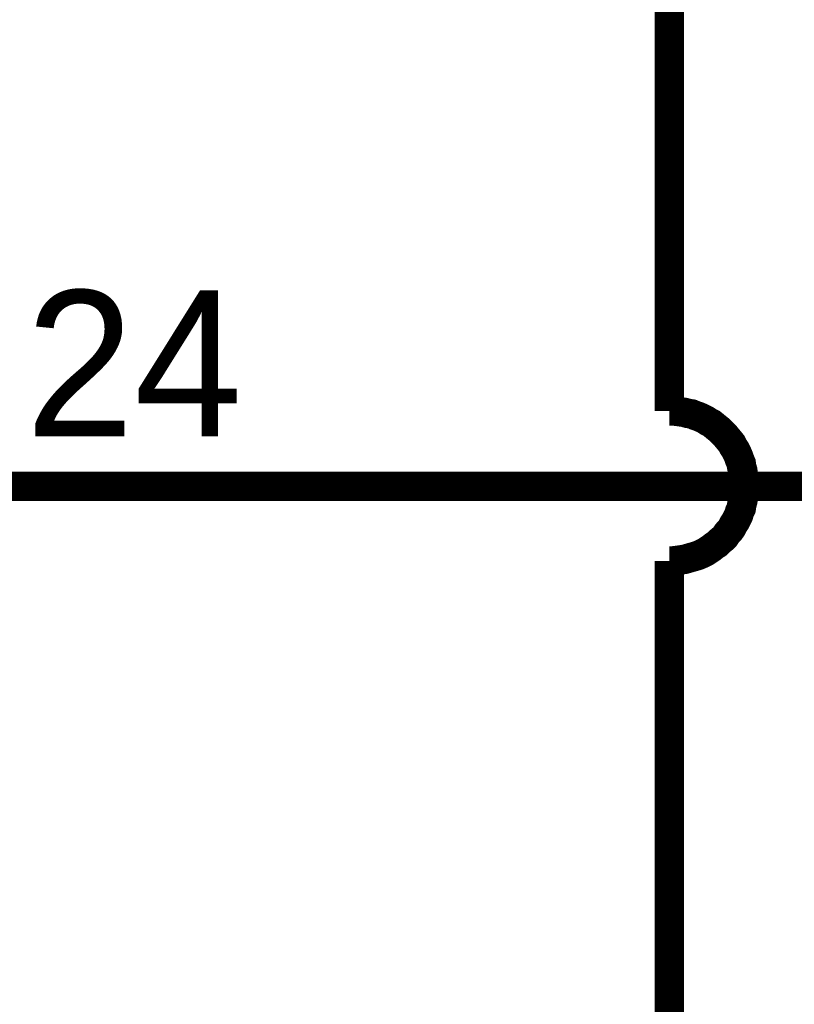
# Model space of a CAD drawing. Extents: x 0 to 22, y 0 to 17.
# Tile 10 of 58: x 4.74 to 5.051, y 11.592 to 11.987. Entities that reach past the tile are written whole.
import ezdxf

# ---------------------------------------------------------------- set-up
doc = ezdxf.new("R2010")
doc.units = 0
doc.layers.add('SHEET', color=255, linetype='CONTINUOUS')

msp = doc.modelspace()

# ---------------------------------------------------------------- linework, layer by layer
at = {"layer": 'SHEET', "const_width": 0.0118}
for points in [[(4.7006, 12.5), (5.00046, 12.5), (5.00046, 11.82992)], [(5.0305, 11.79987), (5.0305, 11.80134), (5.03029, 11.80301), (5.03009, 11.80447), (5.02988, 11.80593), (5.02946, 11.80739), (5.02925, 11.80885), (5.02863, 11.81031), (5.02821, 11.81156), (5.02758, 11.81302), (5.02696, 11.81427), (5.02612, 11.81553), (5.0255, 11.81678), (5.02466, 11.81782), (5.02362, 11.81907), (5.02278, 11.82012), (5.02174, 11.82116), (5.0207, 11.8222), (5.01965, 11.82304), (5.0184, 11.82408), (5.01736, 11.82492), (5.01611, 11.82554), (5.01485, 11.82638), (5.0136, 11.827), (5.01214, 11.82763), (5.01089, 11.82805), (5.00943, 11.82867), (5.00797, 11.82888), (5.00651, 11.8293), (5.00505, 11.82951), (5.00359, 11.82972), (5.00192, 11.82992), (5.00046, 11.82992)], [(5.00046, 11.82992), (5.00046, 11.82992), (5.00046, 11.82992), (5.00046, 11.82992), (5.00046, 11.82992), (5.00046, 11.82992), (5.00046, 11.82992), (5.00046, 11.82992), (5.00046, 11.82992), (5.00046, 11.82992), (5.00046, 11.82992), (5.00046, 11.82992), (5.00046, 11.82992), (5.00046, 11.82992), (5.00046, 11.82992), (5.00046, 11.82992), (5.00046, 11.82992), (5.00046, 11.82992), (5.00046, 11.82992), (5.00046, 11.82992), (5.00046, 11.82992), (5.00046, 11.82992), (5.00046, 11.82992), (5.00046, 11.82992), (5.00046, 11.82992), (5.00046, 11.82992), (5.00046, 11.82992), (5.00046, 11.82992), (5.00046, 11.82992), (5.00046, 11.82992), (5.00046, 11.82992), (5.00046, 11.82992), (5.00046, 11.82992)], [(8.20055, 11.19992), (5.20077, 11.19992), (5.20077, 11.79967), (4.60065, 11.79967)], [(5.00046, 11.76982), (5.00192, 11.76982), (5.00359, 11.77003), (5.00505, 11.77024), (5.00651, 11.77045), (5.00797, 11.77087), (5.00943, 11.77129), (5.01089, 11.7717), (5.01214, 11.77212), (5.0136, 11.77275), (5.01485, 11.77337), (5.01611, 11.77421), (5.01736, 11.77504), (5.0184, 11.77588), (5.01965, 11.77671), (5.0207, 11.77775), (5.02174, 11.77859), (5.02278, 11.77963), (5.02362, 11.78088), (5.02466, 11.78193), (5.0255, 11.78318), (5.02612, 11.78443), (5.02696, 11.78568), (5.02758, 11.78694), (5.02821, 11.78819), (5.02863, 11.78965), (5.02925, 11.7909), (5.02946, 11.79236), (5.02988, 11.79382), (5.03009, 11.79528), (5.03029, 11.79674), (5.0305, 11.79841), (5.0305, 11.79987)], [(5.00046, 11.76982), (5.00046, 10.39983)]]:
    msp.add_lwpolyline(points, dxfattribs=at)

# ---------------------------------------------------------------- texts
at = {"layer": 'SHEET'}
msp.add_text('24', height=0.058431, dxfattribs=at).set_placement((4.74254, 11.8197))

doc.saveas('drawing.dxf')
